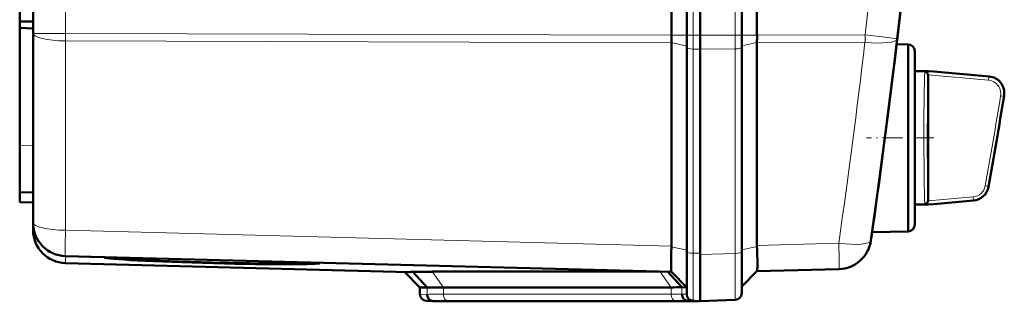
# Model space of a CAD drawing. Extents: x -1438 to 1837, y -1663 to 612.
# Tile 13 of 91: x 466 to 613, y -1441 to -1399. Entities that reach past the tile are written whole.
import ezdxf

# ---------------------------------------------------------------- set-up
doc = ezdxf.new("R2010")
doc.units = 0
doc.linetypes.add('DASHDOT', pattern=[18.5, 12, -3, 0.5, -3])

msp = doc.modelspace()

# ---------------------------------------------------------------- linework, layer by layer
at = {"color": 7, "lineweight": 50}
for p, q in [((467.79, -1401.15), (467.79, -1053.66)), ((563.49, -1401.42), (563.49, -1053.39)), ((565.79, -1053.37), (565.79, -1401.43)), ((567.79, -1053.37), (567.79, -1401.43)), ((574.04, -1401.43), (574.04, -1053.37)), ((576.33, -1401.41), (576.33, -1053.4)), ((465.79, -1399.36), (465.79, -1374.09)), ((567.79, -1401.43), (567.79, -1381.16)), ((465.79, -1399.36), (467.79, -1399.38)), ((465.79, -1399.36), (465.79, -1400.3)), ((465.79, -1400.3), (465.79, -1417.94)), ((465.79, -1400.3), (467.79, -1400.4)), ((467.79, -1429.51), (467.79, -1401.15)), ((565.79, -1401.43), (565.79, -1403.28)), ((567.79, -1401.43), (567.79, -1403.51)), ((567.79, -1401.43), (567.79, -1403.51)), ((574.04, -1401.43), (574.04, -1403.25)), ((563.49, -1402.55), (563.49, -1433.02)), ((565.79, -1403.28), (565.79, -1433.85)), ((567.79, -1403.51), (567.79, -1434.28)), ((567.79, -1403.51), (567.79, -1434.09)), ((574.04, -1403.25), (574.04, -1433.87)), ((576.33, -1402.53), (576.33, -1402.51)), ((576.33, -1402.53), (576.33, -1432.91)), ((598.97, -1402.8), (597.27, -1402.75)), ((598.97, -1416.8), (598.97, -1402.8)), ((599.97, -1403.8), (599.97, -1416.8)), ((599.97, -1406.8), (599.97, -1403.8)), ((596.93, -1405.54), (596.81, -1406.56)), ((599.97, -1406.8), (601.99, -1406.8)), ((601.98, -1407.35), (601.99, -1407.4)), ((602.82, -1406.87), (601.99, -1406.8)), ((602.82, -1406.87), (601.99, -1406.8)), ((601.99, -1407.4), (601.99, -1407.42)), ((601.99, -1407.42), (601.99, -1426.18)), ((602.82, -1406.87), (611.13, -1407.6)), ((598.97, -1426.56), (598.97, -1416.8)), ((599.97, -1416.8), (599.97, -1429.8)), ((465.79, -1424.93), (465.79, -1417.94)), ((465.79, -1426.43), (465.79, -1424.93)), ((467.79, -1425), (465.79, -1424.93)), ((465.79, -1426.43), (467.79, -1426.5)), ((598.97, -1430.8), (598.97, -1426.56)), ((599.97, -1426.8), (601.99, -1426.8)), ((599.97, -1429.8), (599.97, -1426.8)), ((602.82, -1426.73), (601.99, -1426.8)), ((608.79, -1426.2), (602.82, -1426.73)), ((467.79, -1430.56), (467.79, -1429.53)), ((593.5, -1431.68), (593.47, -1431.85)), ((598.97, -1430.8), (593.6, -1430.94)), ((563.49, -1433.1), (563.48, -1433.97)), ((563.49, -1433.1), (563.49, -1433.02)), ((563.49, -1436.89), (472.66, -1434.51)), ((476.23, -1434.61), (476.35, -1434.61)), ((478.49, -1434.7), (480.2, -1434.75)), ((480.21, -1434.77), (478.49, -1434.73)), ((480.2, -1434.75), (480.2, -1434.71)), ((565.79, -1433.85), (565.79, -1440.22)), ((567.79, -1434.09), (567.79, -1434.28)), ((567.79, -1441.25), (567.79, -1434.28)), ((574.04, -1440.07), (574.04, -1433.87)), ((524.1, -1436.91), (472.66, -1435.56)), ((509.08, -1435.52), (509.09, -1435.47)), ((525.79, -1439.19), (523.49, -1436.89)), ((526.87, -1439.22), (524.73, -1436.88)), ((527.65, -1436.84), (561.64, -1436.84)), ((565.08, -1439.17), (562.98, -1436.88)), ((563.49, -1436.89), (565.79, -1439.19)), ((576.33, -1436.78), (574.04, -1439.07)), ((588.61, -1436.46), (576.33, -1436.78)), ((525.79, -1440.22), (525.79, -1439.19)), ((526.87, -1439.22), (525.79, -1439.19)), ((563.45, -1439.19), (529.31, -1439.19)), ((565.79, -1439.19), (565.08, -1439.17)), ((527.79, -1441.25), (526.76, -1441.22)), ((528.7, -1441.28), (527.76, -1441.24)), ((528.7, -1441.28), (527.79, -1441.25)), ((564.86, -1441.25), (530.72, -1441.25)), ((564.86, -1441.25), (530.72, -1441.25)), ((566.9, -1441.23), (565.96, -1441.2)), ((566.76, -1441.22), (567.79, -1441.25)), ((567.79, -1441.25), (566.88, -1441.28)), ((567.79, -1441.25), (566.9, -1441.23)), ((573.07, -1441.07), (567.79, -1441.25)), ((567.79, -1441.25), (567.79, -1441.25))]:
    msp.add_line(p, q, dxfattribs=at)
at = {"color": 7, "lineweight": 18}
for p, q in [((472.66, -1401.15), (472.66, -1053.66)), ((566.76, -1053.37), (566.76, -1401.43)), ((573.07, -1401.43), (573.07, -1053.37)), ((472.66, -1401.15), (467.79, -1401.15)), ((472.66, -1401.15), (563.49, -1401.42)), ((472.66, -1401.15), (472.66, -1402.27)), ((563.49, -1402.55), (472.66, -1402.27)), ((472.66, -1430.64), (472.66, -1402.27)), ((563.49, -1401.43), (565.79, -1401.43)), ((566.76, -1401.43), (565.79, -1401.43)), ((566.76, -1401.43), (566.76, -1403.51)), ((567.79, -1401.43), (566.76, -1401.43)), ((573.07, -1401.43), (567.79, -1401.43)), ((573.07, -1401.43), (573.07, -1403.47)), ((573.07, -1401.43), (574.04, -1401.43)), ((576.33, -1401.43), (574.04, -1401.43)), ((576.33, -1401.41), (592.53, -1401.36)), ((563.49, -1402.53), (565.79, -1403.05)), ((566.76, -1403.51), (566.76, -1434.08)), ((566.76, -1403.51), (567.79, -1403.51)), ((573.07, -1403.47), (567.79, -1403.51)), ((573.07, -1403.47), (573.07, -1434.1)), ((576.33, -1402.51), (574.04, -1403.02)), ((592.53, -1402.48), (576.33, -1402.53)), ((596.8, -1406.57), (596.81, -1406.56)), ((596.93, -1405.54), (596.93, -1405.54)), ((601.47, -1407.27), (601.48, -1407.03)), ((601.48, -1407.03), (601.49, -1406.95)), ((601.49, -1406.95), (601.5, -1406.88)), ((601.99, -1407.35), (611.06, -1408.17)), ((602.01, -1406.85), (611.11, -1407.68)), ((611.06, -1408.17), (611.11, -1407.68)), ((613.34, -1410.58), (612.85, -1410.5)), ((465.79, -1417.94), (467.79, -1418.01)), ((610.54, -1423.99), (611.03, -1424.07)), ((601.45, -1426.02), (601.44, -1425.63)), ((608.75, -1425.64), (601.99, -1426.25)), ((608.79, -1426.13), (608.75, -1425.64)), ((601.49, -1426.65), (601.48, -1426.57)), ((601.5, -1426.72), (601.49, -1426.65)), ((608.79, -1426.13), (602.01, -1426.74)), ((472.66, -1430.64), (563.49, -1433.02)), ((593.49, -1431.69), (593.5, -1431.68)), ((563.49, -1433.1), (565.79, -1433.62)), ((576.33, -1433.08), (574.04, -1433.59)), ((576.33, -1432.91), (588.61, -1432.58)), ((472.66, -1435.56), (472.66, -1434.51)), ((566.76, -1434.08), (566.76, -1441.22)), ((567.79, -1434.09), (566.76, -1434.08)), ((567.79, -1434.28), (573.07, -1434.1)), ((529.31, -1439.19), (527.65, -1436.84)), ((563.45, -1439.19), (561.79, -1436.85)), ((526.88, -1440.25), (526.87, -1439.22)), ((529.31, -1440.22), (529.31, -1439.19)), ((563.45, -1440.22), (563.45, -1439.19)), ((565.08, -1440.2), (565.08, -1439.17)), ((526.88, -1440.25), (525.79, -1440.22)), ((563.45, -1440.22), (529.31, -1440.22)), ((565.79, -1440.22), (565.08, -1440.2)), ((527.76, -1441.24), (526.76, -1441.22)), ((564.13, -1441.22), (529.99, -1441.22)), ((566.76, -1441.22), (565.96, -1441.2)), ((566.88, -1441.28), (566.88, -1441.22))]:
    msp.add_line(p, q, dxfattribs=at)
at = {"color": 7, "linetype": 'DASHDOT', "lineweight": 18, "ltscale": 0.252676}
msp.add_line((602.86, -1416.8), (592.76, -1416.8), dxfattribs=at)
at = {"color": 7, "lineweight": 18}
for points in [[(592.53, -1401.36), (595.97, -1401.78), (597.32, -1401.95), (597.36, -1401.95), (597.36, -1401.95)], [(601.86, -1416.8), (601.87, -1412.38), (601.92, -1409.18), (601.97, -1407.74), (601.99, -1407.42)], [(613.34, -1410.58), (613.38, -1410.17), (613.34, -1409.76), (613.24, -1409.36), (613.08, -1408.98), (612.85, -1408.63), (612.57, -1408.33), (612.25, -1408.07), (611.88, -1407.88), (611.49, -1407.74), (611.11, -1407.68)], [(601.99, -1426.18), (601.97, -1425.85), (601.92, -1424.39), (601.86, -1418.41), (601.86, -1416.8)], [(611.03, -1424.07), (611.03, -1424.15), (611.03, -1424.15), (611.03, -1424.15), (611.03, -1424.16)], [(573.07, -1434.1), (573.08, -1439.15), (573.07, -1441.01), (573.07, -1441.06), (573.07, -1441.07)]]:
    msp.add_lwpolyline(points, dxfattribs=at)
at = {"color": 7, "lineweight": 50}
for points in [[(602.01, -1406.85), (602.01, -1406.86), (602.01, -1406.86), (601.96, -1406.86), (601.5, -1406.88)], [(601.5, -1426.72), (601.94, -1426.73), (602, -1426.74), (602.01, -1426.74), (602.01, -1426.74), (602.01, -1426.74)], [(576.33, -1436.78), (576.33, -1436.77), (576.34, -1436.76), (576.36, -1436.68), (576.39, -1435.93), (576.35, -1433.54), (576.33, -1433.08)], [(563.47, -1436.59), (563.48, -1436.87), (563.49, -1436.89), (563.49, -1436.89)]]:
    msp.add_lwpolyline(points, dxfattribs=at)
for centre, radius, start, end in [((-858.99, -1227.4), 1466.77, 351.97557, 8.02443), ((-858.98, -1227.4), 1466.77, 353.02402, 6.97598), ((598.97, -1403.8), 1, 360, 90), ((-858.98, -1227.4), 1466.77, 351.99436, 352.98416), ((601.5, -1407.28), 0.404, 68.1311, 90.6343), ((601.44, -1407.4), 0.54, 28.9625, 66.8421), ((601.42, -1407.42), 0.568, 7.3684, 29.9976), ((610.91, -1410.09), 2.5, 350.7584, 84.9846), ((-194.34, -1279.1), 818.33, 349.78982, 350.76058), ((608.57, -1423.71), 2.5, 275.0096, 349.7884), ((601.5, -1426.32), 0.405, 269.2718, 291.8375), ((601.47, -1426.23), 0.496, 292.2385, 311.349), ((601.42, -1426.17), 0.573, 311.1765, 330.2896), ((601.42, -1426.17), 0.569, 329.9504, 352.5335), ((601.48, -1426.18), 0.512, 352.7968, 0.0487), ((472.79, -1429.51), 5, 180, 268.5), ((598.97, -1429.8), 1, 270, 0), ((472.79, -1430.56), 5, 180, 268.5), ((588.47, -1431.46), 5, 271.5, 351.9756), ((478.64, -1435), 0.335, 96.098, 116.6611), ((480.35, -1435.04), 0.328, 94.8324, 116.5026), ((525.35, -1456.03), 19.17, 91.8477, 93.7257), ((527.29, -1536.77), 99.92, 89.7954, 91.4664), ((529.01, -1521.73), 82.54, 89.7929, 91.4806), ((563.64, -1382.44), 56.75, 269.8016, 271.4475), ((526.79, -1440.22), 1, 179.9996, 268.0001), ((566.79, -1440.22), 1, 180, 268), ((573.04, -1440.07), 1, 272, 360), ((530.47, -1509), 67.74, 89.7898, 91.498), ((565.11, -1369.53), 71.72, 269.8052, 271.4364), ((565.11, -1508.82), 67.57, 88.5012, 90.2139)]:
    msp.add_arc(centre, radius, start, end, dxfattribs=at)
at = {"color": 7, "lineweight": 18}
for centre, radius, start, end in [((-858.89, -1227.4), 1461.81, 353.16554, 6.83446), ((-858.87, -1228.53), 1461.78, 351.97558, 353.16537), ((750.13, -1412), 148.74, 178.444, 179.3011), ((639.45, -1409.04), 38.03, 177.3237, 178.3752), ((610.88, -1410.15), 1.99, 37.688, 84.7251), ((611.53, -1407.73), 0.424, 162.1119, 172.8479), ((610.88, -1410.16), 2, 14.0196, 37.6456), ((610.86, -1410.17), 2.01, 350.5978, 14.326), ((1107.51, -1416.4), 506.16, 179.2968, 180.0452), ((-194.34, -1279.1), 817.82, 349.7955, 350.75407), ((-194.34, -1279.1), 818.32, 349.79549, 350.75407), ((613.64, -1410.63), 0.296, 151.7104, 170.1156), ((1110.83, -1417.11), 509.47, 179.9645, 180.7079), ((750.54, -1421.57), 149.15, 180.707, 181.5619), ((608.56, -1423.64), 2.01, 275.394, 350.0546), ((608.56, -1423.64), 2.51, 275.2859, 349.939), ((617.43, -1425.54), 15.98, 181.7381, 183.6932), ((609.1, -1426.17), 0.314, 172.3323, 185.4928), ((529.01, -1522.31), 82.1, 89.7918, 91.4868), ((563.64, -1382.94), 57.28, 269.8046, 271.4381), ((529.71, -1516.17), 74.96, 89.7903, 91.4949), ((564.35, -1376.71), 64.5, 269.8063, 271.4331)]:
    msp.add_arc(centre, radius, start, end, dxfattribs=at)
for centre, major_axis, ratio, start_param, end_param in [((472.79, -1401.15), (5, 0), 0.224951, 3.141593, 4.686209), ((592.4, -1401.36), (-0.01, 5), 0.026177, 4.485496, 4.712311), ((592.4, -1401.36), (4.96, -0.59), 0.220468, 4.765165, 6.283185), ((566.79, -1403.28), (-1, 0), 0.224951, 0, 1.53589), ((573.04, -1403.25), (-1, 0), 0.224951, 1.605703, 3.141593), ((472.79, -1429.51), (5, 0), 0.224951, 3.141593, 4.686209), ((472.79, -1429.51), (0.13, 5), 0.020818, 1.798234, 3.141593), ((588.47, -1431.46), (4.95, -0.7), 0.219379, 4.769732, 6.283185), ((588.47, -1431.46), (-0.13, 5), 0.020818, 3.141593, 4.484951), ((566.79, -1433.85), (-1, 0), 0.224951, 0, 1.53589), ((573.04, -1433.87), (1, 0), 0.224951, 4.747296, 6.283185), ((530.01, -1440.22), (0, 1), 0.707107, 1.570796, 3.106686), ((564.15, -1440.22), (0, 1), 0.707107, 1.570796, 3.106686)]:
    msp.add_ellipse(centre, major_axis=major_axis, ratio=ratio, start_param=start_param, end_param=end_param, dxfattribs=at)
at = {"color": 7, "lineweight": 50}
for centre, major_axis, ratio, start_param, end_param in [((563.62, -1401.42), (-0.01, -5), 0.026177, 4.712467, 4.715033), ((563.62, -1401.42), (0.01, 5), 0.026177, 1.57344, 1.797689), ((576.2, -1401.41), (-0.01, 5), 0.026177, 4.490592, 4.712311), ((601.99, -1416.81), (0, 10.01), 0.017446, 6.177853, 6.281655), ((601.99, -1416.79), (0, 10.01), 0.017447, 3.143123, 3.246931), ((576.2, -1431.78), (-0.13, 5), 0.020818, 4.449362, 4.484951), ((494.64, -1435.14), (16.15, -0.42), 0.026181, 3.171524, 6.284941), ((494.64, -1435.14), (-14.44, 0.38), 0.026181, 0.039878, 1.656365), ((494.64, -1435.14), (12.78, -0.33), 0.026181, 3.140294, 6.284941), ((494.64, -1435.14), (12.78, -0.33), 0.026181, 2.986226, 3.13929), ((494.64, -1435.1), (-12.77, 0.33), 0.008724, 6.127951, 6.129122), ((563.62, -1431.89), (-0.13, -5), 0.020818, 5.141188, 5.611027), ((494.64, -1435.14), (-14.44, 0.38), 0.026181, 1.656365, 3.134585), ((499.35, -1435.25), (8.06, -0.22), 0.032897, 0.002226, 0.195742), ((494.64, -1435.1), (14.45, -0.38), 0.008724, 0.135897, 0.136723), ((494.64, -1435.14), (-14.44, 0.38), 0.026181, 3.137143, 3.272853), ((500.49, -1435.29), (10.3, -0.28), 0.032776, 0.002254, 0.154137), ((563.63, -1431.89), (-0.13, -5), 0.020818, 5.611027, 5.937635), ((527.79, -1440.24), (0, -1), 0.910082, 4.712394, 6.248285), ((565.99, -1440.2), (0, -1), 0.910127, 4.712398, 6.248279)]:
    msp.add_ellipse(centre, major_axis=major_axis, ratio=ratio, start_param=start_param, end_param=end_param, dxfattribs=at)

doc.saveas('drawing.dxf')
